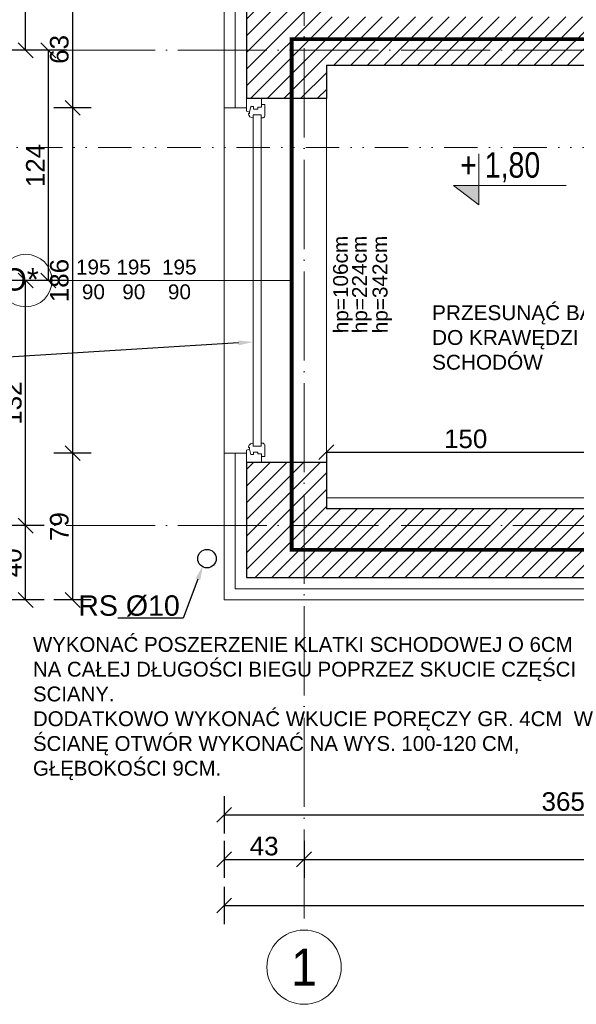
# Model space of a CAD drawing. Header units: millimetres. Extents: x 6506 to 39690, y 6022 to 25261.
# Tile 48 of 59: x 19765 to 20064, y 17932 to 18462. Entities that reach past the tile are written whole.
import ezdxf
from ezdxf import colors
from ezdxf.entities.mleader import LeaderData, LeaderLine
from ezdxf.enums import TextEntityAlignment as Align
from ezdxf.math import Vec2, Vec3

# ---------------------------------------------------------------- set-up
doc = ezdxf.new("R2010")
doc.units = ezdxf.units.MM
for name, pattern in [('1KS_2KP-50', [37.05, 12, 6, -6.35, 0, -6.35, 0, -6.35]), ('ACAD_ISO02W100', [15, 12, -3]), ('ACAD_ISO03W100', [30, 12, -18]), ('ACAD_ISO04W100', [30, 24, -3, 0, -3]), ('Osie$0$CONTINOUS', [0])]:
    doc.linetypes.add(name, pattern=pattern)
doc.layers.add('000_HATCH', color=253, linetype='Continuous', lineweight=5, transparency=0.5)
for name, color, linetype, lineweight, true_color in [('A_DZIAŁOWA_PROJEKTOWANE', 7, 'Continuous', 18, 0x007cb0), ('A_HATCH', 7, 'Continuous', 5, 0x999999), ('A_IZOLEACJA TERMI_PROJEKTOWANA', 7, 'Continuous', 15, 0x0089b6), ('A_PPOŻ', 1, 'ACAD_ISO02W100', 30, 0xff0000)]:
    doc.layers.add(name, color=color, linetype=linetype, lineweight=lineweight, true_color=true_color)
for name, color, linetype, lineweight in [('A_KONST_ISTNIEJĄCE', 83, 'Continuous', 25), ('A_LINIA PRZEKROJOWA', 223, '1KS_2KP-50', 15), ('A_OPISY', 40, 'Continuous', 9), ('A_OSIE KONSTRUKCYJNE', 150, 'ACAD_ISO04W100', 5), ('A_STOLARKA OKIENNA', 141, 'Continuous', 15), ('A_WIDOK', 141, 'Continuous', 13), ('A_WYMIAROWANIE', 7, 'Continuous', 9)]:
    doc.layers.add(name, color=color, linetype=linetype, lineweight=lineweight)
doc.layers.add('A_RYNNY', color=71, linetype='Continuous')
doc.styles.add('APLUS', font='arial.ttf', dxfattribs={"width": 0.6})
doc.styles.add('DEMIURG_100_opisy', font='arial.ttf', dxfattribs={"width": 0.9, "height": 20})
doc.styles.get("Standard").update_dxf_attribs({"font": 'arial.ttf'})
doc.linetypes.add('BATTING', pattern='A,0.0001,-0.1,[134,ltypeshp.shx,S=0.1,R=0,X=-0.1,Y=0],-0.2,[134,ltypeshp.shx,S=0.1,R=180,X=0.1,Y=0],-0.1', length=0.4001)
doc.dimstyles.new('1 do 100', dxfattribs={"dimtxt": 10, "dimasz": 8, "dimexe": 10, "dimexo": 10, "dimgap": 2, "dimtad": 1, "dimdec": 0, "dimtxsty": 'Standard', "dimblk": 'OBLIQUE', "dimcen": 2.5, "dimadec": 0, "dimazin": 0, "dimtfac": 1, "dimtdec": 0, "dimtmove": 0, "dimatfit": 3, "dimldrblk": 'OBLIQUE', "dimfxl": 10, "dimfxlon": 1, "dimarcsym": 0})
pattern_1 = [(45, (-3039.768, 690.5185), (-4.490128, 4.490128), [])]

# ---------------------------------------------------------------- blocks, each defined once
blk = doc.blocks.new('*U177')
at = {"color": 144}
for p, q in [((-28, 0), (-28, -8)), ((-28, 0), (-21.32, 0)), ((-28, 0), (-28, -8)), ((-21.32, 0), (-20.74, -1.55)), ((161.32, 0), (160.74, -1.55)), ((168, 0), (161.32, 0)), ((168, 0), (168, -8)), ((-23.76, -2.4), (-20.74, -1.55)), ((-23.76, -3.73), (-23.76, -2.4)), ((-22.39, -3.73), (-23.76, -3.73)), ((-22.39, -6.06), (-22.39, -3.73)), ((-20.74, -1.55), (-19.89, -1.55)), ((-19.89, -1.55), (-19.99, -1.01)), ((-19.25, -7.98), (-19.25, -3.66)), ((-19.25, -3.66), (-17.62, -3.66)), ((159.25, -3.66), (157.62, -3.66)), ((159.25, -7.98), (159.25, -3.66)), ((159.89, -1.55), (159.99, -1.01)), ((160.74, -1.55), (159.89, -1.55)), ((163.76, -2.4), (160.74, -1.55)), ((162.39, -6.06), (162.39, -3.73)), ((162.39, -3.73), (163.76, -3.73)), ((163.76, -3.73), (163.76, -2.4)), ((-28, -8), (-24.8, -8)), ((-24.8, -8), (-24.8, -9.92)), ((-24.8, -8), (-23.41, -8)), ((-24.8, -9.92), (-18.94, -9.92)), ((-23.41, -8), (-23.41, -6.06)), ((-23.41, -6.06), (-22.39, -6.06)), ((-17.66, -7.98), (-19.25, -7.98)), ((-17.66, -9.03), (-17.66, -7.98)), ((157.66, -9.03), (157.66, -7.98)), ((157.66, -7.98), (159.25, -7.98)), ((164.8, -9.92), (158.94, -9.92)), ((163.41, -6.06), (162.39, -6.06)), ((163.41, -8), (163.41, -6.06)), ((164.8, -8), (163.41, -8)), ((168, -8), (164.8, -8)), ((164.8, -8), (164.8, -9.92))]:
    blk.add_line(p, q, dxfattribs=at)
blk.add_lwpolyline([(-19.25, -3.66), (159.25, -3.66), (159.25, -7.98), (-19.25, -7.98)], close=True, dxfattribs=at)
for centre, radius, start, end in [((-20.13, -3.52), 2.51, 356.8105, 86.8105), ((160.13, -3.52), 2.51, 93.1895, 183.1895), ((-19.03, -8.42), 1.5, 273.3553, 335.6854), ((159.03, -8.42), 1.5, 204.3146, 266.6447)]:
    blk.add_arc(centre, radius, start, end, dxfattribs=at)
blk = doc.blocks.new('*U9')
blk.add_hatch(color=256).paths.add_polyline_path([(0, 0.1532), (-0.198, 0.1532), (0, 0)])
blk.add_line((0, 0.1532), (0, 0.4))
blk.add_lwpolyline([(0, 0.1532), (0, 0), (-0.198, 0.1532), (0.6852, 0.1532)])
at = {"style": 'APLUS', "width": 0.8}
blk.add_attdef('%%P_0.00', text='', height=0.2, dxfattribs=at).set_placement((-0.1457, 0.1532), align=Align.BOTTOM_LEFT)
blk = doc.blocks.new('_Oblique')
at = {"color": 0, "linetype": 'ByBlock', "lineweight": -2}
blk.add_line((-0.5, -0.5), (0.5, 0.5), dxfattribs=at)
blk = doc.blocks.new('*D484')
at = {"layer": 'A_WYMIAROWANIE', "color": 0, "lineweight": -2, "ltscale": 2, "transparency": 16777216}
for p, q in [((19803.16, 18477.66), (19783.16, 18477.66)), ((19793.16, 18477.66), (19793.16, 18414.66)), ((19803.16, 18414.66), (19783.16, 18414.66))]:
    blk.add_line(p, q, dxfattribs=at)
at = {"layer": 'Defpoints', "color": 0, "ltscale": 2, "transparency": 16777216}
for p in [(19874.77, 18477.66), (19793.16, 18414.66), (19874.77, 18414.66)]:
    blk.add_point(p, dxfattribs=at)
at = {"layer": 'A_WYMIAROWANIE', "color": 0, "lineweight": -2, "ltscale": 2, "transparency": 16777216, "xscale": 8, "yscale": 8, "zscale": 8}
for p, rotation in [((19793.16, 18477.66), 90), ((19793.16, 18414.66), 270)]:
    blk.add_blockref('_Oblique', p, dxfattribs=dict(at, rotation=rotation))
at = {"layer": 'A_WYMIAROWANIE', "color": 0, "ltscale": 2, "transparency": 16777216, "insert": (19786.05, 18446.16), "char_height": 10, "attachment_point": 5, "rotation": 90}
blk.add_mtext('63', dxfattribs=at)
blk = doc.blocks.new('*D485')
at = {"layer": 'A_WYMIAROWANIE', "color": 0, "lineweight": -2, "ltscale": 2, "transparency": 16777216}
for p, q in [((19803.16, 18414.66), (19783.16, 18414.66)), ((19793.16, 18414.66), (19793.16, 18228.66)), ((19803.16, 18228.66), (19783.16, 18228.66))]:
    blk.add_line(p, q, dxfattribs=at)
at = {"layer": 'Defpoints', "color": 0, "ltscale": 2, "transparency": 16777216}
for p in [(19874.77, 18414.66), (19793.16, 18228.66), (19874.77, 18228.66)]:
    blk.add_point(p, dxfattribs=at)
at = {"layer": 'A_WYMIAROWANIE', "color": 0, "lineweight": -2, "ltscale": 2, "transparency": 16777216, "xscale": 8, "yscale": 8, "zscale": 8}
for p, rotation in [((19793.16, 18414.66), 90), ((19793.16, 18228.66), 270)]:
    blk.add_blockref('_Oblique', p, dxfattribs=dict(at, rotation=rotation))
at = {"layer": 'A_WYMIAROWANIE', "color": 0, "ltscale": 2, "transparency": 16777216, "insert": (19786.06, 18321.66), "char_height": 10, "attachment_point": 5, "rotation": 90}
blk.add_mtext('186', dxfattribs=at)
blk = doc.blocks.new('*D486')
at = {"layer": 'A_WYMIAROWANIE', "color": 0, "lineweight": -2, "ltscale": 2, "transparency": 16777216}
for p, q in [((19803.16, 18228.66), (19783.16, 18228.66)), ((19793.16, 18228.66), (19793.16, 18149.66)), ((19803.16, 18149.66), (19783.16, 18149.66))]:
    blk.add_line(p, q, dxfattribs=at)
at = {"layer": 'Defpoints', "color": 0, "ltscale": 2, "transparency": 16777216}
for p in [(19874.77, 18228.66), (19793.16, 18149.66), (19874.77, 18149.66)]:
    blk.add_point(p, dxfattribs=at)
at = {"layer": 'A_WYMIAROWANIE', "color": 0, "lineweight": -2, "ltscale": 2, "transparency": 16777216, "xscale": 8, "yscale": 8, "zscale": 8}
for p, rotation in [((19793.16, 18228.66), 90), ((19793.16, 18149.66), 270)]:
    blk.add_blockref('_Oblique', p, dxfattribs=dict(at, rotation=rotation))
at = {"layer": 'A_WYMIAROWANIE', "color": 0, "ltscale": 2, "transparency": 16777216, "insert": (19786.06, 18189.16), "char_height": 10, "attachment_point": 5, "rotation": 90}
blk.add_mtext('79', dxfattribs=at)
blk = doc.blocks.new('*D487')
at = {"layer": 'A_WYMIAROWANIE', "color": 0, "lineweight": -2, "ltscale": 2, "transparency": 16777216}
for p, q in [((19777.86, 18189.66), (19757.86, 18189.66)), ((19767.86, 18149.66), (19767.86, 18189.66)), ((19777.86, 18149.66), (19757.86, 18149.66))]:
    blk.add_line(p, q, dxfattribs=at)
at = {"layer": 'Defpoints', "color": 0, "ltscale": 2, "transparency": 16777216}
for p in [(19767.86, 18189.66), (19874.77, 18189.66), (19874.77, 18149.66)]:
    blk.add_point(p, dxfattribs=at)
at = {"layer": 'A_WYMIAROWANIE', "color": 0, "lineweight": -2, "ltscale": 2, "transparency": 16777216, "xscale": 8, "yscale": 8, "zscale": 8}
for p, rotation in [((19767.86, 18189.66), 90), ((19767.86, 18149.66), 270)]:
    blk.add_blockref('_Oblique', p, dxfattribs=dict(at, rotation=rotation))
at = {"layer": 'A_WYMIAROWANIE', "color": 0, "ltscale": 2, "transparency": 16777216, "insert": (19760.75, 18169.66), "char_height": 10, "attachment_point": 5, "rotation": 90}
blk.add_mtext('40', dxfattribs=at)
blk = doc.blocks.new('*D488')
at = {"layer": 'A_WYMIAROWANIE', "color": 0, "lineweight": -2, "ltscale": 2, "transparency": 16777216}
for p, q in [((19777.86, 18321.66), (19757.86, 18321.66)), ((19767.86, 18189.66), (19767.86, 18321.66)), ((19777.86, 18189.66), (19757.86, 18189.66))]:
    blk.add_line(p, q, dxfattribs=at)
at = {"layer": 'Defpoints', "color": 0, "ltscale": 2, "transparency": 16777216}
for p in [(19767.86, 18321.66), (19874.77, 18321.66), (19897.12, 18189.66)]:
    blk.add_point(p, dxfattribs=at)
at = {"layer": 'A_WYMIAROWANIE', "color": 0, "lineweight": -2, "ltscale": 2, "transparency": 16777216, "xscale": 8, "yscale": 8, "zscale": 8}
for p, rotation in [((19767.86, 18321.66), 90), ((19767.86, 18189.66), 270)]:
    blk.add_blockref('_Oblique', p, dxfattribs=dict(at, rotation=rotation))
at = {"layer": 'A_WYMIAROWANIE', "color": 0, "ltscale": 2, "transparency": 16777216, "insert": (19760.75, 18255.66), "char_height": 10, "attachment_point": 5, "rotation": 90}
blk.add_mtext('132', dxfattribs=at)
blk = doc.blocks.new('*D489')
at = {"layer": 'A_WYMIAROWANIE', "color": 0, "lineweight": -2, "ltscale": 2, "transparency": 16777216}
for p, q in [((19790.13, 18445.66), (19770.13, 18445.66)), ((19780.13, 18321.66), (19780.13, 18445.66)), ((19790.13, 18321.66), (19770.13, 18321.66))]:
    blk.add_line(p, q, dxfattribs=at)
at = {"layer": 'Defpoints', "color": 0, "ltscale": 2, "transparency": 16777216}
for p in [(19780.13, 18445.66), (19882.95, 18445.66), (19874.77, 18321.66)]:
    blk.add_point(p, dxfattribs=at)
at = {"layer": 'A_WYMIAROWANIE', "color": 0, "lineweight": -2, "ltscale": 2, "transparency": 16777216, "xscale": 8, "yscale": 8, "zscale": 8}
for p, rotation in [((19780.13, 18445.66), 90), ((19780.13, 18321.66), 270)]:
    blk.add_blockref('_Oblique', p, dxfattribs=dict(at, rotation=rotation))
at = {"layer": 'A_WYMIAROWANIE', "color": 0, "ltscale": 2, "transparency": 16777216, "insert": (19773.11, 18383.66), "char_height": 10, "attachment_point": 5, "rotation": 90}
blk.add_mtext('124', dxfattribs=at)
blk = doc.blocks.new('*D490')
at = {"layer": 'A_WYMIAROWANIE', "color": 0, "lineweight": -2, "ltscale": 2, "transparency": 16777216}
for p, q in [((19777.86, 19609.66), (19757.86, 19609.66)), ((19767.86, 18445.66), (19767.86, 19609.66)), ((19777.86, 18445.66), (19757.86, 18445.66))]:
    blk.add_line(p, q, dxfattribs=at)
at = {"layer": 'Defpoints', "color": 0, "ltscale": 2, "transparency": 16777216}
for p in [(19767.86, 19609.66), (19855.59, 19609.66), (19882.95, 18445.66)]:
    blk.add_point(p, dxfattribs=at)
at = {"layer": 'A_WYMIAROWANIE', "color": 0, "lineweight": -2, "ltscale": 2, "transparency": 16777216, "xscale": 8, "yscale": 8, "zscale": 8}
for p, rotation in [((19767.86, 19609.66), 90), ((19767.86, 18445.66), 270)]:
    blk.add_blockref('_Oblique', p, dxfattribs=dict(at, rotation=rotation))
at = {"layer": 'A_WYMIAROWANIE', "color": 0, "ltscale": 2, "transparency": 16777216, "insert": (19760.75, 19027.66), "char_height": 10, "attachment_point": 5, "rotation": 90}
blk.add_mtext('1164', dxfattribs=at)
blk = doc.blocks.new('*D492')
at = {"layer": 'A_WYMIAROWANIE', "color": 0, "lineweight": -2, "ltscale": 2, "transparency": 16777216}
for p, q in [((19753.5, 19652.66), (19733.5, 19652.66)), ((19743.5, 19652.66), (19743.5, 18149.66)), ((19753.5, 18149.66), (19733.5, 18149.66))]:
    blk.add_line(p, q, dxfattribs=at)
at = {"layer": 'Defpoints', "color": 0, "ltscale": 2, "transparency": 16777216}
for p in [(19874.77, 19652.66), (19743.5, 18149.66), (19874.77, 18149.66)]:
    blk.add_point(p, dxfattribs=at)
at = {"layer": 'A_WYMIAROWANIE', "color": 0, "lineweight": -2, "ltscale": 2, "transparency": 16777216, "xscale": 8, "yscale": 8, "zscale": 8}
for p, rotation in [((19743.5, 19652.66), 90), ((19743.5, 18149.66), 270)]:
    blk.add_blockref('_Oblique', p, dxfattribs=dict(at, rotation=rotation))
at = {"layer": 'A_WYMIAROWANIE', "color": 0, "ltscale": 2, "transparency": 16777216, "insert": (19736.39, 18901.16), "char_height": 10, "attachment_point": 5, "rotation": 90}
blk.add_mtext('1503', dxfattribs=at)
blk = doc.blocks.new('*D506')
at = {"layer": 'A_WYMIAROWANIE', "color": 0, "lineweight": -2, "ltscale": 2, "transparency": 16777216}
for p, q in [((19929.77, 18229.27), (19929.77, 18219.27)), ((19929.77, 18229.27), (20079.77, 18229.27)), ((20079.77, 18229.27), (20079.77, 18219.27))]:
    blk.add_line(p, q, dxfattribs=at)
at = {"layer": 'Defpoints', "color": 0, "ltscale": 2, "transparency": 16777216}
for p in [(19929.77, 18236.52), (20079.77, 18236.52), (20079.77, 18229.27)]:
    blk.add_point(p, dxfattribs=at)
at = {"layer": 'A_WYMIAROWANIE', "color": 0, "lineweight": -2, "ltscale": 2, "transparency": 16777216, "xscale": 8, "yscale": 8, "zscale": 8, "rotation": 180}
blk.add_blockref('_Oblique', (19929.77, 18229.27), dxfattribs=at)
at = {"layer": 'A_WYMIAROWANIE', "color": 0, "lineweight": -2, "ltscale": 2, "transparency": 16777216, "xscale": 8, "yscale": 8, "zscale": 8}
blk.add_blockref('_Oblique', (20079.77, 18229.27), dxfattribs=at)
at = {"layer": 'A_WYMIAROWANIE', "color": 0, "ltscale": 2, "transparency": 16777216, "insert": (20004.77, 18236.37), "char_height": 10, "attachment_point": 5}
blk.add_mtext('150', dxfattribs=at)
blk = doc.blocks.new('*D516')
at = {"layer": 'A_WYMIAROWANIE', "color": 0, "lineweight": -2, "ltscale": 2, "transparency": 16777216}
for p, q in [((19874.77, 18043.9), (19874.77, 18023.9)), ((20239.77, 18043.9), (20239.77, 18023.9)), ((19874.77, 18033.9), (20239.77, 18033.9))]:
    blk.add_line(p, q, dxfattribs=at)
at = {"layer": 'Defpoints', "color": 0, "ltscale": 2, "transparency": 16777216}
for p in [(19874.77, 18149.66), (20239.77, 18149.66), (20239.77, 18033.9)]:
    blk.add_point(p, dxfattribs=at)
at = {"layer": 'A_WYMIAROWANIE', "color": 0, "lineweight": -2, "ltscale": 2, "transparency": 16777216, "xscale": 8, "yscale": 8, "zscale": 8, "rotation": 180}
blk.add_blockref('_Oblique', (19874.77, 18033.9), dxfattribs=at)
at = {"layer": 'A_WYMIAROWANIE', "color": 0, "lineweight": -2, "ltscale": 2, "transparency": 16777216, "xscale": 8, "yscale": 8, "zscale": 8}
blk.add_blockref('_Oblique', (20239.77, 18033.9), dxfattribs=at)
at = {"layer": 'A_WYMIAROWANIE', "color": 0, "ltscale": 2, "transparency": 16777216, "insert": (20057.27, 18041.01), "char_height": 10, "attachment_point": 5}
blk.add_mtext('365', dxfattribs=at)
blk = doc.blocks.new('*D519')
at = {"layer": 'A_WYMIAROWANIE', "color": 0, "lineweight": -2, "ltscale": 2, "transparency": 16777216}
for p, q in [((19874.77, 18019.9), (19874.77, 17999.9)), ((19917.77, 18019.9), (19917.77, 17999.9)), ((19874.77, 18009.9), (19917.77, 18009.9))]:
    blk.add_line(p, q, dxfattribs=at)
at = {"layer": 'Defpoints', "color": 0, "ltscale": 2, "transparency": 16777216}
for p in [(19874.77, 18149.66), (19917.77, 18149.66), (19917.77, 18009.9)]:
    blk.add_point(p, dxfattribs=at)
at = {"layer": 'A_WYMIAROWANIE', "color": 0, "lineweight": -2, "ltscale": 2, "transparency": 16777216, "xscale": 8, "yscale": 8, "zscale": 8, "rotation": 180}
blk.add_blockref('_Oblique', (19874.77, 18009.9), dxfattribs=at)
at = {"layer": 'A_WYMIAROWANIE', "color": 0, "lineweight": -2, "ltscale": 2, "transparency": 16777216, "xscale": 8, "yscale": 8, "zscale": 8}
blk.add_blockref('_Oblique', (19917.77, 18009.9), dxfattribs=at)
at = {"layer": 'A_WYMIAROWANIE', "color": 0, "ltscale": 2, "transparency": 16777216, "insert": (19896.27, 18017.01), "char_height": 10, "attachment_point": 5}
blk.add_mtext('43', dxfattribs=at)
blk = doc.blocks.new('*D520')
at = {"layer": 'A_WYMIAROWANIE', "color": 0, "lineweight": -2, "ltscale": 2, "transparency": 16777216}
for p, q in [((19917.77, 18019.9), (19917.77, 17999.9)), ((20736.27, 18019.9), (20736.27, 17999.9)), ((19917.77, 18009.9), (20736.27, 18009.9))]:
    blk.add_line(p, q, dxfattribs=at)
at = {"layer": 'Defpoints', "color": 0, "ltscale": 2, "transparency": 16777216}
for p in [(20736.27, 18180.42), (19917.77, 18149.66), (20736.27, 18009.9)]:
    blk.add_point(p, dxfattribs=at)
at = {"layer": 'A_WYMIAROWANIE', "color": 0, "lineweight": -2, "ltscale": 2, "transparency": 16777216, "xscale": 8, "yscale": 8, "zscale": 8, "rotation": 180}
blk.add_blockref('_Oblique', (19917.77, 18009.9), dxfattribs=at)
at = {"layer": 'A_WYMIAROWANIE', "color": 0, "lineweight": -2, "ltscale": 2, "transparency": 16777216, "xscale": 8, "yscale": 8, "zscale": 8}
blk.add_blockref('_Oblique', (20736.27, 18009.9), dxfattribs=at)
at = {"layer": 'A_WYMIAROWANIE', "color": 0, "ltscale": 2, "transparency": 16777216, "insert": (20327.02, 18017), "char_height": 10, "attachment_point": 5}
blk.add_mtext('819', dxfattribs=at)
blk = doc.blocks.new('*D522')
at = {"layer": 'A_WYMIAROWANIE', "color": 0, "lineweight": -2, "ltscale": 2, "transparency": 16777216}
for p, q in [((19874.77, 17995.1), (19874.77, 17975.1)), ((20777.77, 17995.1), (20777.77, 17975.1)), ((19874.77, 17985.1), (20777.77, 17985.1))]:
    blk.add_line(p, q, dxfattribs=at)
at = {"layer": 'Defpoints', "color": 0, "ltscale": 2, "transparency": 16777216}
for p in [(19874.77, 18172.69), (20777.77, 18172.69), (20777.77, 17985.1)]:
    blk.add_point(p, dxfattribs=at)
at = {"layer": 'A_WYMIAROWANIE', "color": 0, "lineweight": -2, "ltscale": 2, "transparency": 16777216, "xscale": 8, "yscale": 8, "zscale": 8, "rotation": 180}
blk.add_blockref('_Oblique', (19874.77, 17985.1), dxfattribs=at)
at = {"layer": 'A_WYMIAROWANIE', "color": 0, "lineweight": -2, "ltscale": 2, "transparency": 16777216, "xscale": 8, "yscale": 8, "zscale": 8}
blk.add_blockref('_Oblique', (20777.77, 17985.1), dxfattribs=at)
at = {"layer": 'A_WYMIAROWANIE', "color": 0, "ltscale": 2, "transparency": 16777216, "insert": (20326.27, 17992.21), "char_height": 10, "attachment_point": 5}
blk.add_mtext('903', dxfattribs=at)

msp = doc.modelspace()

# ---------------------------------------------------------------- hatches: boundary and pattern name
at = {"layer": 'A_HATCH'}
h = msp.add_hatch(dxfattribs=at)
h.set_pattern_fill('ANSI31', color=256, scale=2)
h.set_pattern_definition(pattern_1)
h.paths.add_polyline_path([(20765.77, 18435.66), (20765.77, 19640.66), (20580.77, 19640.66), (20580.77, 19597.66), (20722.77, 19597.66), (20722.77, 18722.66), (20707.77, 18722.66), (20707.77, 18463.66), (20594.77, 18463.66), (20594.77, 18437.66), (20710.77, 18437.66), (20710.77, 18334.66), (20722.77, 18334.66), (20722.77, 18204.66), (20462.77, 18204.66), (20462.77, 18161.66), (20765.77, 18161.66)])
h.paths.add_polyline_path([(20733.27, 18362.64), (20719.27, 18362.64), (20719.27, 18376.64), (20733.27, 18376.64)], flags=16)
h.paths.add_polyline_path([(20716.27, 18558.49), (20716.27, 18572.49)], flags=16)
h.paths.add_polyline_path([(20234.77, 18194.66), (20069.77, 18194.66), (20069.77, 18198.66), (19929.77, 18198.66), (19929.77, 18204.66), (19929.77, 18223.66), (19886.77, 18223.66), (19886.77, 18161.66), (20234.77, 18161.66)])
h.paths.add_polyline_path([(19929.77, 19597.66), (20070.77, 19597.66), (20070.77, 19640.66), (19886.77, 19640.66), (19886.77, 18699.66), (19929.77, 18699.66)])
h.paths.add_polyline_path([(20352.77, 19640.66), (20298.77, 19640.66), (20298.77, 19597.66), (20352.77, 19597.66)])
h = msp.add_hatch(dxfattribs=at)
h.set_pattern_fill('ANSI31', color=256, scale=2)
h.set_pattern_definition(pattern_1)
h.paths.add_polyline_path([(20444.77, 18463.66), (19929.77, 18463.66), (19929.77, 18472.66), (19886.77, 18472.66), (19886.77, 18419.66), (19929.77, 18419.66), (19929.77, 18437.66), (20444.77, 18437.66)])
h.paths.add_polyline_path([(20609.77, 18437.66), (20594.77, 18437.66), (20594.77, 18352.66), (20609.77, 18352.66)])
h.paths.add_polyline_path([(20609.77, 18262.66), (20594.77, 18262.66), (20594.77, 18204.66), (20609.77, 18204.66)])

# ---------------------------------------------------------------- linework, layer by layer
at = {"layer": '000_HATCH', "ltscale": 2}
msp.add_line((20234.77, 18204.66), (19929.77, 18204.66), dxfattribs=at)
at = {"layer": 'A_IZOLEACJA TERMI_PROJEKTOWANA', "ltscale": 2}
for p, q in [((19886.77, 18414.66), (19874.77, 18414.66)), ((19886.77, 18228.66), (19874.77, 18228.66))]:
    msp.add_line(p, q, dxfattribs=at)
for points in [[(19874.77, 18477.66), (19874.77, 18414.66)], [(19874.77, 18228.66), (19874.77, 18149.66), (20239.77, 18149.66)]]:
    msp.add_lwpolyline(points, dxfattribs=at)
at = {"layer": 'A_IZOLEACJA TERMI_PROJEKTOWANA', "linetype": 'BATTING', "ltscale": 14}
for points in [[(19880.77, 18477.66), (19880.77, 18414.66)], [(19880.77, 18228.66), (19880.77, 18155.66), (20239.77, 18155.66)]]:
    msp.add_lwpolyline(points, dxfattribs=at)
at = {"layer": 'A_KONST_ISTNIEJĄCE', "ltscale": 2}
for p, q in [((19929.77, 18437.66), (19929.77, 18419.66)), ((19929.77, 18419.66), (19886.77, 18419.66)), ((19929.77, 18223.66), (19886.77, 18223.66)), ((19929.77, 18223.66), (19929.77, 18204.66)), ((19929.77, 18204.66), (19929.77, 18198.66)), ((20462.77, 18198.66), (19929.77, 18198.66))]:
    msp.add_line(p, q, dxfattribs=at)
for points in [[(19886.77, 18472.66), (19886.77, 18419.66)], [(19929.77, 18437.66), (20444.77, 18437.66)], [(19886.77, 18223.66), (19886.77, 18161.66), (20234.77, 18161.66)]]:
    msp.add_lwpolyline(points, dxfattribs=at)
at = {"layer": 'A_LINIA PRZEKROJOWA'}
msp.add_line((22544.15, 18393.4), (19671.57, 18393.4), dxfattribs=at)
at = {"layer": 'A_OPISY', "color": 144, "true_color": 0x007cb0, "transparency": 33554559}
msp.add_line((19910.4, 18321.66), (19782.11, 18321.66), dxfattribs=at)
msp.add_circle((19767.96, 18321.66), 14.15, dxfattribs=at)
at = {"layer": 'A_OSIE KONSTRUKCYJNE', "ltscale": 2}
for p, q in [((19917.77, 19829.05), (19917.77, 17971.86)), ((19729.58, 18445.66), (20906.91, 18445.66)), ((19729.58, 18189.66), (20906.91, 18189.66))]:
    msp.add_line(p, q, dxfattribs=at)
at = {"layer": 'A_OSIE KONSTRUKCYJNE', "linetype": 'Continuous'}
msp.add_circle((19917.77, 17951.86), 20, dxfattribs=at)
at = {"layer": 'A_PPOŻ', "linetype": 'ACAD_ISO03W100', "ltscale": 2, "const_width": 2}
msp.add_lwpolyline([(19911.11, 18451.73), (20719.49, 18451.73), (20719.49, 18176.6), (19911.11, 18176.6)], close=True, dxfattribs=at)
at = {"layer": 'A_RYNNY'}
msp.add_circle((19865.5, 18171.9), 5, dxfattribs=at)
at = {"layer": 'A_WIDOK', "ltscale": 2}
for p, q in [((19929.77, 18419.66), (19929.77, 18223.66)), ((19874.77, 18414.66), (19874.77, 18228.66))]:
    msp.add_line(p, q, dxfattribs=at)

# ---------------------------------------------------------------- block references
at = {"layer": 'A_OPISY', "transparency": 33554687, "xscale": 68.67492864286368, "yscale": 68.67492864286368, "zscale": 68.67492864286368, "rotation": 1.435389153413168e-05}
msp.add_blockref('*U9', (20011.81, 18362.41), dxfattribs=at).add_auto_attribs({'%%P_0.00': '+ 1,80'})
at = {"layer": 'A_STOLARKA OKIENNA', "transparency": 33554559, "xscale": -1, "rotation": 90}
msp.add_blockref('*U177', (19886.77, 18391.66), dxfattribs=at)

# ---------------------------------------------------------------- texts
at = {"layer": 'A_OPISY'}
msp.add_text('RS %%C10', height=11, dxfattribs=at).set_placement((19796.22, 18141.13))
at = {"layer": 'A_OPISY', "transparency": 33554559, "char_height": 8, "attachment_point": 5, "rotation": 90.4248}
for s, insert in [('hp=106cm', (19938.65, 18319.52)), ('hp=224cm', (19948.82, 18319.52)), ('hp=342cm', (19959.84, 18319.52))]:
    msp.add_mtext_dynamic_manual_height_columns(s, width=44.3905, gutter_width=12.5, heights=[0], dxfattribs=dict(at, insert=insert))
at = {"layer": 'A_OPISY', "color": 144, "true_color": 0x007cb0, "transparency": 33554559, "attachment_point": 5, "rotation": 0.4248}
for s, insert, char_height in [('195\\P90', (19804.33, 18322.21), 8), ('195\\P90', (19826.07, 18322.21), 8), ('195\\P90', (19850.63, 18322.21), 8), ('O*', (19765.26, 18322.21), 12)]:
    msp.add_mtext_dynamic_manual_height_columns(s, width=44.3905, gutter_width=12.5, heights=[0], dxfattribs=dict(at, insert=insert, char_height=char_height))
at = {"layer": 'A_OSIE KONSTRUKCYJNE', "linetype": 'Osie$0$CONTINOUS', "style": 'DEMIURG_100_opisy', "width": 0.9}
msp.add_text('1', height=20, dxfattribs=at).set_placement((19917.77, 17951.86), align=Align.MIDDLE_CENTER)

# ---------------------------------------------------------------- dimensions: what is measured, and where the dimension line sits
at = {"layer": 'A_WYMIAROWANIE', "ltscale": 2}
for base, p1, p2, picture, middle in [((19743.5, 18149.66), (19874.77, 19652.66), (19874.77, 18149.66), '*D492', (19736.39, 18901.16)), ((19767.86, 18189.66), (19874.77, 18149.66), (19874.77, 18189.66), '*D487', (19760.75, 18169.66))]:
    dim = msp.add_linear_dim(base=base, p1=p1, p2=p2, angle=90, dimstyle='1 do 100', dxfattribs=at)
    dim.commit()
    dim.dimension.update_dxf_attribs({"geometry": picture, "text_midpoint": middle})
for base, p1, p2, picture, middle in [((19767.86, 19609.66), (19882.95, 18445.66), (19855.59, 19609.66), '*D490', (19760.75, 19027.66)), ((19793.16, 18414.66), (19874.77, 18477.66), (19874.77, 18414.66), '*D484', (19786.05, 18446.16)), ((19780.13, 18445.66), (19874.77, 18321.66), (19882.95, 18445.66), '*D489', (19773.11, 18383.66)), ((19793.16, 18228.66), (19874.77, 18414.66), (19874.77, 18228.66), '*D485', (19786.06, 18321.66)), ((19767.86, 18321.66), (19897.12, 18189.66), (19874.77, 18321.66), '*D488', (19760.75, 18255.66)), ((19793.16, 18149.66), (19874.77, 18228.66), (19874.77, 18149.66), '*D486', (19786.06, 18189.16))]:
    dim = msp.add_linear_dim(base=base, p1=p1, p2=p2, angle=90, dimstyle='1 do 100', override={"dimtmove": 1}, dxfattribs=at)
    dim.commit()
    dim.dimension.update_dxf_attribs({"geometry": picture, "text_midpoint": middle})
for base, p1, p2, picture, middle in [((20079.77, 18229.27), (19929.77, 18236.52), (20079.77, 18236.52), '*D506', (20004.77, 18236.37)), ((20777.77, 17985.1), (19874.77, 18172.69), (20777.77, 18172.69), '*D522', (20326.27, 17992.21)), ((20239.77, 18033.9), (19874.77, 18149.66), (20239.77, 18149.66), '*D516', (20057.27, 18041.01)), ((19917.77, 18009.9), (19874.77, 18149.66), (19917.77, 18149.66), '*D519', (19896.27, 18017.01))]:
    dim = msp.add_linear_dim(base=base, p1=p1, p2=p2, dimstyle='1 do 100', dxfattribs=at)
    dim.commit()
    dim.dimension.update_dxf_attribs({"geometry": picture, "text_midpoint": middle})
dim = msp.add_linear_dim(base=(20736.26725364, 18009.89920677), p1=(19917.76725364, 18149.66011344), p2=(20736.26725364, 18180.42122783), dimstyle='1 do 100', override={"dimtmove": 1}, dxfattribs=at)
dim.commit()
dim.dimension.update_dxf_attribs({"geometry": '*D520', "text_midpoint": (20327.01725364, 18017.00493665)})

# ---------------------------------------------------------------- leaders
at = {"layer": 'A_DZIAŁOWA_PROJEKTOWANE', "ltscale": 2}
ml = msp.add_multileader_mtext('Standard', dxfattribs=at)
ml.set_content('PRZESUNĄĆ BALUSTRADĘ DO KRAWĘDZI BIEGU SCHODÓW', color=256)
ml.set_leader_properties()
ml.build(insert=Vec2(0, 0))
ml.multileader.update_dxf_attribs({"arrow_head_size": 8})
ctx = ml.context
ctx.base_point, ctx.char_height, ctx.arrow_head_size, ctx.plane_origin = Vec3(19984.69, 18304.28), 8, 8, Vec3(20357.69, 18210.18)
notes = []
notes.append((ctx, [(0, (1, 1, 0), (20141.78, 18304.28), (-1, 0), 8, [(0, [(20156.75, 18318.66)], 0, [])])]))
ctx.mtext.insert, ctx.mtext.width, ctx.mtext.defined_height, ctx.mtext.flow_direction = Vec3(19986.69, 18308.35), 163.7981, 64.59, 5
ml = msp.add_multileader_mtext('Standard', dxfattribs=at)
ml.set_content('ODDYMIANIE ZA POMOCĄ NAJWYŻSZEGO OKNA, \\P\\pxi-3,l4,t4;-^IWYSOKOŚĆ PARAPETU H=342CM OD SPOCZNIKA,\\P-^IOTWIERANE W DÓŁ - WYŁOŻENIE NA PARAPET', color=256)
ml.set_leader_properties()
ml.build(insert=Vec2(0, 0))
ml.multileader.update_dxf_attribs({"arrow_head_size": 8})
ctx = ml.context
ctx.base_point, ctx.char_height, ctx.arrow_head_size, ctx.plane_origin = Vec3(19400.88, 18277.39), 8, 8, Vec3(20002.55, 18147.14)
notes.append((ctx, [(0, (1, 1, 0), (19709.31, 18277.39), (-1, 0), 8, [(0, [(19890.42, 18288.57)], 0, [])])]))
ctx.mtext.insert, ctx.mtext.width, ctx.mtext.defined_height, ctx.mtext.flow_direction = Vec3(19402.88, 18281.45), 309.1908, 68.66, 5
ml = msp.add_multileader_mtext('Standard', dxfattribs=at)
ml.set_content('WYKONAĆ POSZERZENIE KLATKI SCHODOWEJ O 6CM NA CAŁEJ DŁUGOŚCI BIEGU POPRZEZ SKUCIE CZĘŚCI SCIANY. \\PDODATKOWO WYKONAĆ WKUCIE PORĘCZY GR. 4CM  W ŚCIANĘ OTWÓR WYKONAĆ NA WYS. 100-120 CM, GŁĘBOKOŚCI 9CM.', color=256)
ml.set_leader_properties()
ml.build(insert=Vec2(0, 0))
ml.multileader.update_dxf_attribs({"arrow_head_size": 8})
ctx = ml.context
ctx.base_point, ctx.char_height, ctx.arrow_head_size, ctx.plane_origin = Vec3(19769.84, 18124.51), 8, 8, Vec3(20303.48, 18007.57)
notes.append((ctx, [(0, (1, 1, 0), (20087.58, 18124.51), (-1, 0), 8, [(0, [(20150.44, 18198.66)], 0, [])])]))
ctx.mtext.insert, ctx.mtext.width, ctx.mtext.defined_height, ctx.mtext.flow_direction = Vec3(19771.84, 18129.68), 309.1908, 68.66, 5
at = {"layer": 'A_OPISY'}
ml = msp.add_multileader_mtext('Standard', dxfattribs=at)
ml.set_content('', color=256)
ml.set_leader_properties()
ml.build(insert=Vec2(0, 0))
ml.multileader.update_dxf_attribs({"dogleg_length": 35, "arrow_head_size": 8})
ctx = ml.context
ctx.base_point, ctx.arrow_head_size, ctx.plane_origin = Vec3(19813.61, 18139.77), 8, Vec3(19903.12, 18161.95)
ctx.text_align_type = 2
notes.append((ctx, [(0, (1, 1, 0), (19852.61, 18139.77), (-1, 0), 35, [(0, [(19863.48, 18168.36)], 0, [])])]))
ctx.mtext.insert, ctx.mtext.alignment, ctx.mtext.flow_direction = Vec3(19815.61, 18141.77), 3, 5
for ctx, leaders in notes:
    for number, flags, end, landing, length, lines in leaders:
        leader = LeaderData()
        leader.index, (leader.has_last_leader_line, leader.has_dogleg_vector, leader.attachment_direction) = number, flags
        leader.last_leader_point, leader.dogleg_vector, leader.dogleg_length = Vec3(end), Vec3(landing), length
        for number, points, colour, breaks in lines:
            line = LeaderLine()
            line.index, line.vertices, line.color, line.breaks = number, Vec3.list(points), colors.encode_raw_color(colour), breaks
            leader.lines.append(line)
        ctx.leaders.append(leader)

doc.saveas('drawing.dxf')
